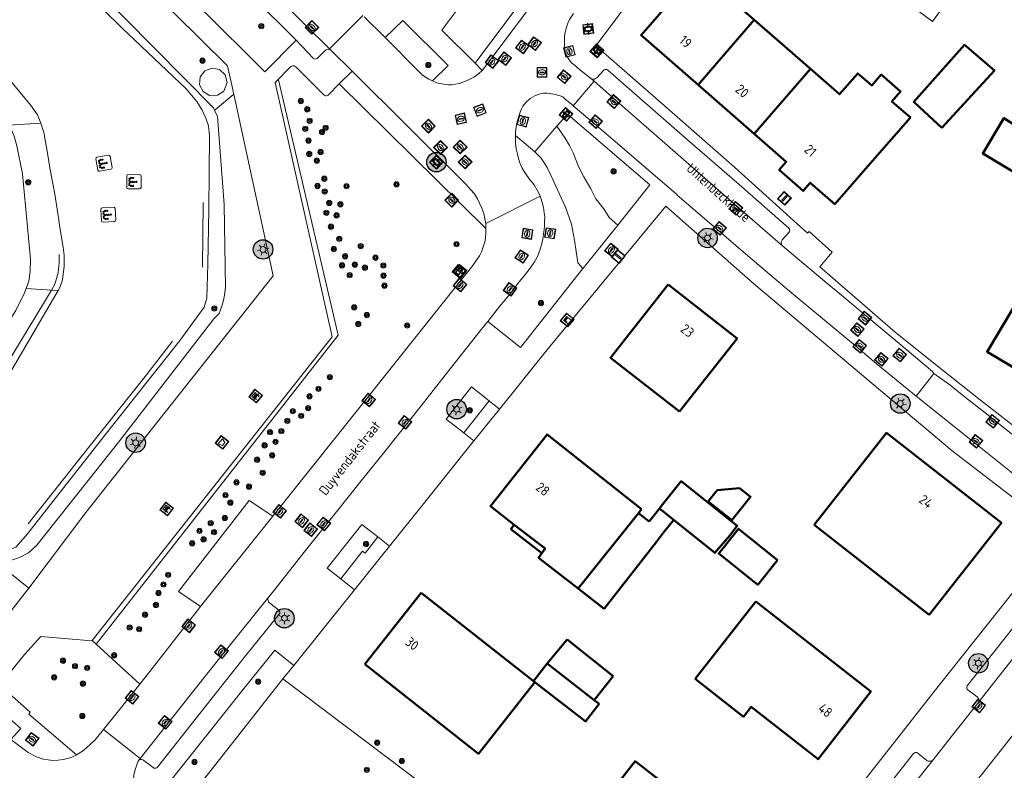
# Model space of a CAD drawing. Header units: metres. Extents: x 94279 to 96109, y 461866 to 463040.
# Tile 78 of 175: x 94889 to 94990, y 462792 to 462869. Entities that reach past the tile are written whole.
import ezdxf
from ezdxf.enums import TextEntityAlignment as Align

# ---------------------------------------------------------------- set-up
doc = ezdxf.new("R2010")
doc.units = ezdxf.units.M
doc.layers.get('0').update_dxf_attribs({"linetype": 'CONTINUOUS'})
for name, color, linetype, lineweight in [('B-WE-OV-LICHTMAST', 252, 'CONTINUOUS', 25), ('B_BEBOUWINGSGRENS_0', 132, 'CONTINUOUS', 50), ('B_LUIFEL_1', 132, 'CONTINUOUS', 50), ('B_ONDERBOUWLIJN_LIJN_-1', 132, 'CONTINUOUS', 50), ('B_TUSSENMUUR_0', 132, 'CONTINUOUS', 50), ('G_GRENS_ALGEMEEN_0', 251, 'CONTINUOUS', 13), ('Q_AFVALBAK_0', 251, 'CONTINUOUS', 13), ('Q_BANK_0', 251, 'CONTINUOUS', 13), ('Q_BOOM_0', 251, 'CONTINUOUS', 13), ('Q_BRANDKRAAN_0', 251, 'CONTINUOUS', 13), ('Q_CAI-KAST_0', 251, 'CONTINUOUS', 13), ('Q_FONTEIN_0', 251, 'CONTINUOUS', 13), ('Q_INSPECTIE_OF_RIOOLPUT_0', 251, 'CONTINUOUS', 13), ('Q_KOLK_0', 251, 'CONTINUOUS', 13), ('Q_LICHTMAST_0', 251, 'CONTINUOUS', 13), ('Q_PAAL_ALGEMEEN_0', 251, 'CONTINUOUS', 13), ('Q_STRAATNAAMBORD_0', 251, 'CONTINUOUS', 13), ('Q_VERKEERSBORDPAAL_0', 251, 'CONTINUOUS', 13), ('Q_VLAGGENMAST_0', 251, 'CONTINUOUS', 13), ('Q_WATERLEIDINGPUT_0', 251, 'CONTINUOUS', 13), ('T_CULTUURGRENS_0', 251, 'CONTINUOUS', 13), ('T_HAAG_0', 251, 'CONTINUOUS', 13), ('T_HEK_LIJN_0', 251, 'CONTINUOUS', 13), ('T_WALBESCHERMING_0', 251, 'CONTINUOUS', 13), ('V_WEGGRENS_0', 251, 'CONTINUOUS', 13), ('W_WALBESCHERMING_LIJN_0', 251, 'CONTINUOUS', 13), ('Z_GBKN_HUISNUMMER_0', 251, 'CONTINUOUS', 13), ('Z_STRAATNAAM_0', 251, 'CONTINUOUS', 13)]:
    doc.layers.add(name, color=color, linetype=linetype, lineweight=lineweight)
doc.styles.get("Standard").update_dxf_attribs({"font": 'isocp.shx'})

# ---------------------------------------------------------------- blocks, each defined once
blk = doc.blocks.new('Q_LICHTMAST')
for points in [[(-0.26, 0.15), (-0.52, 0.3)], [(0, 0.3), (0, 0.6)], [(0.26, 0.15), (0.52, 0.3)], [(-0.26, -0.15), (-0.52, -0.3)], [(0, -0.3), (0, -0.6)], [(0.26, -0.15), (0.52, -0.3)]]:
    blk.add_lwpolyline(points)
blk.add_circle((0, 0), 0.3)
blk = doc.blocks.new('Q_VERKEERSBORDPAAL')
for points in [[(-0.5, 0.5), (0.5, 0.5), (0.5, -0.5), (-0.5, -0.5)], [(-0.08, 0.33), (0.07, 0.33), (0.07, -0.33), (-0.08, -0.33)]]:
    blk.add_lwpolyline(points, close=True)
blk.add_lwpolyline([(-0.44, 0.46), (0.44, 0.46, -0.414214), (0.46, 0.44), (0.46, -0.44, -0.414214), (0.44, -0.46), (-0.44, -0.46, -0.414214), (-0.46, -0.44), (-0.46, 0.44), (-0.46, 0.44), (-0.46, 0.45), (-0.46, 0.45), (-0.46, 0.45), (-0.46, 0.45), (-0.46, 0.45), (-0.46, 0.45), (-0.46, 0.46), (-0.46, 0.46), (-0.46, 0.46), (-0.45, 0.46), (-0.45, 0.46), (-0.45, 0.46), (-0.45, 0.46), (-0.45, 0.46), (-0.45, 0.46), (-0.44, 0.46), (-0.44, 0.46)], format="xyb")
blk = doc.blocks.new('Q_VLAGGENMAST')
for points in [[(-0.5, 0.5), (0.5, 0.5), (0.5, -0.5), (-0.5, -0.5)], [(-0.08, 0.33), (0.07, 0.33), (0.07, -0.33), (-0.08, -0.33)]]:
    blk.add_lwpolyline(points, close=True)
blk.add_lwpolyline([(-0.44, 0.46), (0.44, 0.46, -0.414214), (0.46, 0.44), (0.46, -0.44, -0.414214), (0.44, -0.46), (-0.44, -0.46, -0.414214), (-0.46, -0.44), (-0.46, 0.44), (-0.46, 0.44), (-0.46, 0.45), (-0.46, 0.45), (-0.46, 0.45), (-0.46, 0.45), (-0.46, 0.45), (-0.46, 0.45), (-0.46, 0.46), (-0.46, 0.46), (-0.46, 0.46), (-0.45, 0.46), (-0.45, 0.46), (-0.45, 0.46), (-0.45, 0.46), (-0.45, 0.46), (-0.45, 0.46), (-0.44, 0.46), (-0.44, 0.46)], format="xyb")
blk = doc.blocks.new('Q_PAAL_ALGEMEEN')
for points in [[(-0.5, 0.5), (0.5, 0.5), (0.5, -0.5), (-0.5, -0.5)], [(-0.08, 0.33), (0.07, 0.33), (0.07, -0.33), (-0.08, -0.33)]]:
    blk.add_lwpolyline(points, close=True)
blk.add_lwpolyline([(-0.44, 0.46), (0.44, 0.46, -0.414214), (0.46, 0.44), (0.46, -0.44, -0.414214), (0.44, -0.46), (-0.44, -0.46, -0.414214), (-0.46, -0.44), (-0.46, 0.44), (-0.46, 0.44), (-0.46, 0.45), (-0.46, 0.45), (-0.46, 0.45), (-0.46, 0.45), (-0.46, 0.45), (-0.46, 0.45), (-0.46, 0.46), (-0.46, 0.46), (-0.46, 0.46), (-0.45, 0.46), (-0.45, 0.46), (-0.45, 0.46), (-0.45, 0.46), (-0.45, 0.46), (-0.45, 0.46), (-0.44, 0.46), (-0.44, 0.46)], format="xyb")
blk = doc.blocks.new('Q_KOLK')
blk.add_lwpolyline([(-0.5, 0.5), (0.5, 0.5), (0.5, -0.5), (-0.5, -0.5)], close=True)
for points in [[(-0.44, 0.46), (0.44, 0.46, -0.414214), (0.46, 0.44), (0.46, -0.44, -0.414214), (0.44, -0.46), (-0.44, -0.46, -0.414214), (-0.46, -0.44), (-0.46, 0.44, -0.414214), (-0.44, 0.46)], [(-0.34, 0.1, 0.380426), (-0.28, -0.18)], [(-0.01, 0.27, 0.240218), (-0.34, 0.1)], [(-0.19, 0.04, 0.853344), (-0.19, -0.03)], [(0.33, 0.11, 0.240191), (-0.01, 0.27)], [(0.18, -0.03, 0.849746), (0.18, 0.04)], [(0.27, -0.18, 0.380426), (0.33, 0.11)], [(-0.28, -0.18, 0.148452), (0.01, -0.26)], [(0.01, -0.26, 0.131742), (0.27, -0.18)]]:
    blk.add_lwpolyline(points, format="xyb")
for points in [[(-0.19, 0.04), (0.18, 0.04)], [(0.18, -0.03), (-0.19, -0.03)]]:
    blk.add_lwpolyline(points)
blk = doc.blocks.new('Q_INSPECTIE_OF_RIOOLPUT')
blk.add_lwpolyline([(-0.5, 0.5), (0.5, 0.5), (0.5, -0.5), (-0.5, -0.5)], close=True)
for points in [[(-0.44, 0.46), (0.44, 0.46, -0.414214), (0.46, 0.44), (0.46, -0.44, -0.414214), (0.44, -0.46), (-0.44, -0.46, -0.414214), (-0.46, -0.44), (-0.46, 0.44), (-0.46, 0.44), (-0.46, 0.45), (-0.46, 0.45), (-0.46, 0.45), (-0.46, 0.45), (-0.46, 0.45), (-0.46, 0.45), (-0.46, 0.46), (-0.46, 0.46), (-0.46, 0.46), (-0.45, 0.46), (-0.45, 0.46), (-0.45, 0.46), (-0.45, 0.46), (-0.45, 0.46), (-0.45, 0.46), (-0.44, 0.46), (-0.44, 0.46)], [(-0.34, 0.1, 0.380426), (-0.28, -0.18)], [(-0.01, 0.27, 0.240218), (-0.34, 0.1)], [(-0.19, 0.04, 0.853344), (-0.19, -0.03)], [(0.33, 0.11, 0.240191), (-0.01, 0.27)], [(0.18, -0.03, 0.849746), (0.18, 0.04)], [(0.27, -0.18, 0.380426), (0.33, 0.11)], [(-0.28, -0.18, 0.148452), (0.01, -0.26)], [(0.01, -0.26, 0.131742), (0.27, -0.18)]]:
    blk.add_lwpolyline(points, format="xyb")
for points in [[(-0.19, 0.04), (0.18, 0.04)], [(0.18, -0.03), (-0.19, -0.03)]]:
    blk.add_lwpolyline(points)
blk = doc.blocks.new('Q_BRANDKRAAN')
blk.add_lwpolyline([(-0.5, 0.5), (0.5, 0.5), (0.5, -0.5), (-0.5, -0.5)], close=True)
for points in [[(-0.44, 0.46), (0.44, 0.46, -0.414214), (0.46, 0.44), (0.46, -0.44, -0.414214), (0.44, -0.46), (-0.44, -0.46, -0.414214), (-0.46, -0.44), (-0.46, 0.44), (-0.46, 0.44), (-0.46, 0.45), (-0.46, 0.45), (-0.46, 0.45), (-0.46, 0.45), (-0.46, 0.45), (-0.46, 0.45), (-0.46, 0.46), (-0.46, 0.46), (-0.46, 0.46), (-0.45, 0.46), (-0.45, 0.46), (-0.45, 0.46), (-0.45, 0.46), (-0.45, 0.46), (-0.45, 0.46), (-0.44, 0.46), (-0.44, 0.46)], [(-0.34, 0.1, 0.380426), (-0.28, -0.18)], [(-0.01, 0.27, 0.240218), (-0.34, 0.1)], [(-0.19, 0.04, 0.853344), (-0.19, -0.03)], [(0.33, 0.11, 0.240191), (-0.01, 0.27)], [(0.18, -0.03, 0.849746), (0.18, 0.04)], [(0.27, -0.18, 0.380426), (0.33, 0.11)], [(-0.28, -0.18, 0.148452), (0.01, -0.26)], [(0.01, -0.26, 0.131742), (0.27, -0.18)]]:
    blk.add_lwpolyline(points, format="xyb")
for points in [[(-0.19, 0.04), (0.18, 0.04)], [(0.18, -0.03), (-0.19, -0.03)]]:
    blk.add_lwpolyline(points)
blk = doc.blocks.new('Q_WATERLEIDINGPUT')
blk.add_lwpolyline([(-0.5, 0.5), (0.5, 0.5), (0.5, -0.5), (-0.5, -0.5)], close=True)
for points in [[(-0.44, 0.46), (0.44, 0.46, -0.414214), (0.46, 0.44), (0.46, -0.44, -0.414214), (0.44, -0.46), (-0.44, -0.46, -0.414214), (-0.46, -0.44), (-0.46, 0.44), (-0.46, 0.44), (-0.46, 0.45), (-0.46, 0.45), (-0.46, 0.45), (-0.46, 0.45), (-0.46, 0.45), (-0.46, 0.45), (-0.46, 0.46), (-0.46, 0.46), (-0.46, 0.46), (-0.45, 0.46), (-0.45, 0.46), (-0.45, 0.46), (-0.45, 0.46), (-0.45, 0.46), (-0.45, 0.46), (-0.44, 0.46), (-0.44, 0.46)], [(-0.34, 0.1, 0.380426), (-0.28, -0.18)], [(-0.01, 0.27, 0.240218), (-0.34, 0.1)], [(-0.19, 0.04, 0.853344), (-0.19, -0.03)], [(0.33, 0.11, 0.240191), (-0.01, 0.27)], [(0.18, -0.03, 0.849746), (0.18, 0.04)], [(0.27, -0.18, 0.380426), (0.33, 0.11)], [(-0.28, -0.18, 0.148452), (0.01, -0.26)], [(0.01, -0.26, 0.131742), (0.27, -0.18)]]:
    blk.add_lwpolyline(points, format="xyb")
for points in [[(-0.19, 0.04), (0.18, 0.04)], [(0.18, -0.03), (-0.19, -0.03)]]:
    blk.add_lwpolyline(points)
blk = doc.blocks.new('Q_FONTEIN')
for points in [[(-0.015, -0.0143), (-0.0159, -0.0121), (-0.0159, 0.0123), (-0.015, 0.0145), (-0.0129, 0.0154), (0.0116, 0.0154), (0.0137, 0.0145), (0.0146, 0.0123), (0.0146, -0.0121), (0.0137, -0.0143), (0.0116, -0.0152), (-0.0129, -0.0152)], [(-0.0096, 0.0075), (-0.0096, 0.0075), (-0.0086, 0.0071), (-0.0082, 0.0062), (-0.0086, 0.0052), (-0.0096, 0.0049), (-0.0105, 0.0052), (-0.0109, 0.0062), (-0.0105, 0.0071)], [(-0.0096, 0.0032), (-0.0096, 0.0032), (-0.0086, 0.0028), (-0.0082, 0.0019), (-0.0086, 0.001), (-0.0096, 0.0006), (-0.0105, 0.001), (-0.0109, 0.0019), (-0.0105, 0.0028)], [(-0.0076, 0.011), (-0.0076, 0.011), (-0.0067, 0.0106), (-0.0063, 0.0097), (-0.0067, 0.0087), (-0.0076, 0.0084), (-0.0085, 0.0087), (-0.0089, 0.0097), (-0.0085, 0.0106)], [(-0.0037, 0.0111), (-0.0037, 0.0111), (-0.0028, 0.0107), (-0.0024, 0.0098), (-0.0028, 0.0089), (-0.0037, 0.0085), (-0.0046, 0.0089), (-0.005, 0.0098), (-0.0046, 0.0107)], [(-0.0012, 0.0082), (-0.0012, 0.0082), (-0.0002, 0.0078), (0.0002, 0.0069), (-0.0002, 0.0059), (-0.0012, 0.0055), (-0.0021, 0.0059), (-0.0025, 0.0069), (-0.0021, 0.0078)], [(-0.0011, 0.0001), (-0.0011, 0.0001), (-0.0002, -0.0003), (0.0002, -0.0013), (-0.0002, -0.0022), (-0.0011, -0.0026), (-0.002, -0.0022), (-0.0024, -0.0013), (-0.002, -0.0003)], [(-0.001, 0.0041), (-0.001, 0.0041), (0, 0.0037), (0.0004, 0.0028), (0, 0.0019), (-0.001, 0.0015), (-0.0019, 0.0019), (-0.0023, 0.0028), (-0.0019, 0.0037)], [(0.0018, 0.0112), (0.0018, 0.0112), (0.0027, 0.0108), (0.0031, 0.0099), (0.0027, 0.009), (0.0018, 0.0086), (0.0009, 0.009), (0.0005, 0.0099), (0.0009, 0.0108)], [(0.0059, 0.011), (0.0059, 0.011), (0.0068, 0.0106), (0.0072, 0.0097), (0.0068, 0.0087), (0.0059, 0.0084), (0.0049, 0.0087), (0.0045, 0.0097), (0.0049, 0.0106)], [(0.0075, 0.0033), (0.0075, 0.0033), (0.0084, 0.0029), (0.0088, 0.002), (0.0084, 0.001), (0.0075, 0.0006), (0.0066, 0.001), (0.0062, 0.002), (0.0066, 0.0029)], [(0.0078, 0.0074), (0.0078, 0.0074), (0.0087, 0.0071), (0.0091, 0.0061), (0.0087, 0.0052), (0.0078, 0.0048), (0.0068, 0.0052), (0.0065, 0.0061), (0.0068, 0.0071)], [(-0.001, -0.004), (-0.001, -0.004), (0, -0.0044), (0.0004, -0.0054), (0, -0.0063), (-0.001, -0.0067), (-0.0019, -0.0063), (-0.0023, -0.0054), (-0.0019, -0.0044)]]:
    blk.add_lwpolyline(points, close=True)
blk = doc.blocks.new('Q_BANK')
blk.add_lwpolyline([(-0.5, 0.5), (0.5, 0.5), (0.5, -0.5), (-0.5, -0.5)], close=True)
blk.add_lwpolyline([(-0.44, 0.46), (0.44, 0.46, -0.414214), (0.46, 0.44), (0.46, -0.44, -0.414214), (0.44, -0.46), (-0.44, -0.46, -0.414214), (-0.46, -0.44), (-0.46, 0.44), (-0.46, 0.44), (-0.46, 0.45), (-0.46, 0.45), (-0.46, 0.45), (-0.46, 0.45), (-0.46, 0.45), (-0.46, 0.45), (-0.46, 0.46), (-0.46, 0.46), (-0.46, 0.46), (-0.45, 0.46), (-0.45, 0.46), (-0.45, 0.46), (-0.45, 0.46), (-0.45, 0.46), (-0.45, 0.46), (-0.44, 0.46), (-0.44, 0.46)], format="xyb")
for points in [[(-0.27, 0.02), (-0.37, -0.08)], [(-0.18, 0.13), (-0.27, 0.13), (-0.27, 0.28)], [(-0.27, 0.28), (0.26, 0.28), (0.26, 0.13), (0.17, 0.13)], [(-0.18, 0.02), (-0.27, 0.02)], [(-0.27, 0.02), (-0.18, 0.02)], [(-0.18, 0.02), (-0.18, 0.13)], [(-0.18, 0.13), (-0.14, 0.13)], [(-0.14, 0.13), (-0.14, 0.02)], [(0.13, 0.13), (-0.14, 0.13)], [(0.13, 0.02), (-0.14, 0.02)], [(-0.14, 0.02), (0.13, 0.02)], [(0.13, 0.02), (-0.14, 0.02)], [(-0.14, 0.02), (0.13, 0.02)], [(-0.14, 0.02), (0.13, 0.02)], [(0.13, 0.02), (0.13, 0.13)], [(0.13, 0.13), (0.17, 0.13)], [(0.17, 0.13), (0.17, 0.02)], [(0.17, 0.02), (0.26, 0.02)], [(0.17, 0.02), (0.26, 0.02)], [(0.26, 0.02), (0.36, -0.08)], [(-0.24, -0.08), (-0.37, -0.08)], [(-0.19, -0.08), (-0.19, -0.27), (-0.24, -0.27), (-0.24, -0.08)], [(-0.24, -0.08), (-0.19, -0.08)], [(0.18, -0.08), (-0.19, -0.08)], [(0.23, -0.08), (0.23, -0.27), (0.18, -0.27), (0.18, -0.08)], [(0.18, -0.08), (0.23, -0.08)], [(0.36, -0.08), (0.23, -0.08)]]:
    blk.add_lwpolyline(points)
blk = doc.blocks.new('Q_CAI-KAST')
for points in [[(-0.5, 0.5), (0.5, 0.5), (0.5, -0.5), (-0.5, -0.5)], [(-0.26, 0.26), (0.25, 0.26), (0.25, 0.19), (-0.26, 0.19)], [(-0.26, 0.11), (0.25, 0.11), (0.25, -0.33), (-0.26, -0.33)]]:
    blk.add_lwpolyline(points, close=True)
blk.add_lwpolyline([(-0.44, 0.46), (0.44, 0.46, -0.414214), (0.46, 0.44), (0.46, -0.44, -0.414214), (0.44, -0.46), (-0.44, -0.46, -0.414214), (-0.46, -0.44), (-0.46, 0.44), (-0.46, 0.44), (-0.46, 0.45), (-0.46, 0.45), (-0.46, 0.45), (-0.46, 0.45), (-0.46, 0.45), (-0.46, 0.45), (-0.46, 0.46), (-0.46, 0.46), (-0.46, 0.46), (-0.45, 0.46), (-0.45, 0.46), (-0.45, 0.46), (-0.45, 0.46), (-0.45, 0.46), (-0.45, 0.46), (-0.44, 0.46), (-0.44, 0.46)], format="xyb")
blk.add_circle((-0.18, -0.03), 0.0354)
blk = doc.blocks.new('Q_STRAATNAAMBORD')
for points in [[(-0.5, 0.5), (0.5, 0.5), (0.5, -0.5), (-0.5, -0.5)], [(-0.37, 0.22), (0.36, 0.22), (0.36, -0.21), (-0.37, -0.21)]]:
    blk.add_lwpolyline(points, close=True)
for points in [[(-0.44, 0.46), (0.44, 0.46, -0.414214), (0.46, 0.44), (0.46, -0.44, -0.414214), (0.44, -0.46), (-0.44, -0.46, -0.414214), (-0.46, -0.44), (-0.46, 0.44), (-0.46, 0.44), (-0.46, 0.45), (-0.46, 0.45), (-0.46, 0.45), (-0.46, 0.45), (-0.46, 0.45), (-0.46, 0.45), (-0.46, 0.46), (-0.46, 0.46), (-0.46, 0.46), (-0.45, 0.46), (-0.45, 0.46), (-0.45, 0.46), (-0.45, 0.46), (-0.45, 0.46), (-0.45, 0.46), (-0.44, 0.46), (-0.44, 0.46)], [(-0.29, 0.16), (0.28, 0.16, -0.414214), (0.3, 0.14), (0.3, -0.13, -0.414214), (0.28, -0.16), (-0.29, -0.16, -0.414214), (-0.31, -0.13), (-0.31, 0.14), (-0.31, 0.14), (-0.31, 0.14), (-0.31, 0.14), (-0.31, 0.15), (-0.31, 0.15), (-0.31, 0.15), (-0.3, 0.15), (-0.3, 0.15), (-0.3, 0.15), (-0.3, 0.16), (-0.3, 0.16), (-0.3, 0.16), (-0.3, 0.16), (-0.29, 0.16), (-0.29, 0.16), (-0.29, 0.16), (-0.29, 0.16), (-0.29, 0.16)]]:
    blk.add_lwpolyline(points, format="xyb")
blk = doc.blocks.new('Q_AFVALBAK')
for points in [[(-0.5, 0.5), (0.5, 0.5), (0.5, -0.5), (-0.5, -0.5)], [(-0.34, 0.2), (0.33, 0.2), (0.19, -0.25), (-0.2, -0.25)]]:
    blk.add_lwpolyline(points, close=True)
blk.add_lwpolyline([(-0.44, 0.46), (0.44, 0.46, -0.414214), (0.46, 0.44), (0.46, -0.44, -0.414214), (0.44, -0.46), (-0.44, -0.46, -0.414214), (-0.46, -0.44), (-0.46, 0.44), (-0.46, 0.44), (-0.46, 0.45), (-0.46, 0.45), (-0.46, 0.45), (-0.46, 0.45), (-0.46, 0.45), (-0.46, 0.45), (-0.46, 0.46), (-0.46, 0.46), (-0.46, 0.46), (-0.45, 0.46), (-0.45, 0.46), (-0.45, 0.46), (-0.45, 0.46), (-0.45, 0.46), (-0.45, 0.46), (-0.44, 0.46), (-0.44, 0.46)], format="xyb")
blk = doc.blocks.new('Q_BOOM')
for radius in [0.27, 0.18, 0.09]:
    blk.add_circle((0, 0), radius)
blk = doc.blocks.new('LM')
at = {"linetype": 'ByBlock'}
h = blk.add_hatch(color=256, dxfattribs=at)
h.dxf.hatch_style = 1
edge = h.paths.add_edge_path()
edge.add_arc((0, 0), 1, 0, 360)
blk.add_circle((0, 0), 1, dxfattribs=at)

msp = doc.modelspace()

# ---------------------------------------------------------------- linework, layer by layer
at = {"layer": 'B_BEBOUWINGSGRENS_0'}
for p, q in [((94970.46, 462863.81), (94964.7, 462868.84)), ((94958.95, 462862.16), (94964.7, 462857.14)), ((94981.64, 462859.87), (94983.93, 462857.77)), ((94960.9, 462820.57), (94959.99, 462819.42)), ((94955.18, 462818.94), (94954.98, 462818.69)), ((94970.86, 462817.02), (94982.64, 462807.79)), ((94930.58, 462810.07), (94924.78, 462802.72)), ((94964.86, 462809.17), (94958.65, 462801.23)), ((94945.54, 462805.27), (94943.49, 462802.81)), ((94950.26, 462801.51), (94945.54, 462805.27)), ((94943.49, 462802.81), (94948.31, 462799.06)), ((94948.31, 462799.06), (94950.26, 462801.51))]:
    msp.add_line(p, q, dxfattribs=at)
for points in [[(94964.7, 462868.84), (94958.9, 462873.91), (94953.11, 462867.26), (94958.95, 462862.16)], [(94983.93, 462857.77), (94987, 462861.11), (94989.32, 462863.63), (94986.25, 462866.26), (94981.05, 462860.42), (94981.64, 462859.87)], [(94964.7, 462857.14), (94967.99, 462854.27), (94967.26, 462853.43), (94969.72, 462851.28), (94970.45, 462852.12), (94972.95, 462849.93), (94976.35, 462853.82), (94980.71, 462858.8), (94978.81, 462860.45), (94979.71, 462861.49), (94977.72, 462863.22), (94976.74, 462862.1), (94975.31, 462863.34), (94973.44, 462861.2), (94970.46, 462863.81)], [(94998.03, 462853.84), (94990.3, 462858.75), (94988.12, 462855.12), (94995.89, 462850.46), (94998.03, 462853.84)], [(94997.87, 462850.4), (94988.56, 462834.78), (94998.18, 462829.05), (95007.49, 462844.67), (95004.91, 462846.2)], [(94955.87, 462841.68), (94949.97, 462834.17), (94957.04, 462828.64)], [(94957.04, 462828.64), (94962.94, 462836.15), (94955.87, 462841.68)], [(94953.15, 462818.62), (94943.47, 462826.3), (94937.66, 462818.95), (94940.11, 462817.04), (94943.27, 462814.59), (94942.93, 462814.11), (94942.6, 462813.66), (94946.67, 462810.49), (94952.85, 462818.24), (94953.15, 462818.62)], [(94982.64, 462807.79), (94990.03, 462817.22), (94978.25, 462826.45), (94970.86, 462817.02)], [(94954.98, 462818.69), (94960.65, 462814.15), (94962.19, 462815.95), (94962.97, 462816.93), (94957.22, 462821.5), (94955.18, 462818.94)], [(94959.99, 462819.42), (94962.41, 462817.51), (94964.32, 462819.91), (94963.19, 462820.8), (94960.9, 462820.57)], [(94924.78, 462802.72), (94936.43, 462793.54), (94942.23, 462800.89), (94930.58, 462810.07)], [(94958.65, 462801.23), (94963.61, 462797.35), (94964.39, 462798.35), (94971.24, 462792.99), (94976.67, 462799.92), (94964.86, 462809.17)], [(94947.01, 462785.75), (94958.33, 462776.93), (94963.8, 462783.95), (94952.49, 462792.77), (94947.01, 462785.75)]]:
    msp.add_lwpolyline(points, dxfattribs=at)
at = {"layer": 'B_LUIFEL_1'}
msp.add_line((94948.82, 462798.66), (94948.31, 462799.06), dxfattribs=at)
for points in [[(94967.09, 462813.42), (94963.09, 462816.62), (94961.06, 462814.08), (94965.06, 462810.88), (94967.09, 462813.42)], [(94943.49, 462802.81), (94942.09, 462801.01), (94946.91, 462797.26), (94947.42, 462796.86), (94948.82, 462798.66)]]:
    msp.add_lwpolyline(points, dxfattribs=at)
at = {"layer": 'B_ONDERBOUWLIJN_LIJN_-1'}
for p, q in [((94952.85, 462818.24), (94953.95, 462817.38)), ((94954.98, 462818.69), (94953.95, 462817.38)), ((94940.11, 462817.04), (94939.75, 462816.6)), ((94955.41, 462816.24), (94956.44, 462817.52)), ((94939.75, 462816.6), (94942.93, 462814.11)), ((94954.67, 462815.29), (94955.41, 462816.24)), ((94949.65, 462808.86), (94954.67, 462815.29)), ((94946.67, 462810.49), (94949.31, 462808.43)), ((94949.31, 462808.43), (94949.65, 462808.86))]:
    msp.add_line(p, q, dxfattribs=at)
at = {"layer": 'B_TUSSENMUUR_0'}
for p, q in [((94958.95, 462862.16), (94964.7, 462868.84)), ((94964.7, 462857.14), (94970.46, 462863.81))]:
    msp.add_line(p, q, dxfattribs=at)
at = {"layer": 'G_GRENS_ALGEMEEN_0'}
for p, q in [((94934.93, 462826.47), (94937.54, 462829.74)), ((94938.59, 462828.91), (94935.98, 462825.66)), ((94927.32, 462814.85), (94923.73, 462810.37)), ((94916.4, 462801.22), (94917.52, 462802.61))]:
    msp.add_line(p, q, dxfattribs=at)
for points in [[(94936.1, 462864.37), (94937.3, 462866.01), (94943.07, 462873.71), (94945.91, 462877.59)], [(94944.48, 462857.91), (94945.31, 462856.68), (94945.77, 462855.93), (94946.16, 462855.19), (94946.69, 462853.79), (94947.24, 462852.74), (94947.94, 462851.49), (94948.46, 462850.46), (94949.27, 462849.49), (94949.86, 462848.51), (94950.71, 462847.78)], [(94947.15, 462843.32), (94946.63, 462843.89), (94946.27, 462846.24), (94945.98, 462847.86), (94945.36, 462849.6), (94944.72, 462851.02), (94944.1, 462852.39), (94943.48, 462853.7), (94942.88, 462854.63), (94942.23, 462855.28)], [(94922.32, 462811.48), (94924.57, 462814.34), (94924.82, 462814.14), (94926.12, 462815.79)]]:
    msp.add_lwpolyline(points, dxfattribs=at)
at = {"layer": 'T_CULTUURGRENS_0'}
for p, q in [((94937.19, 462847.42), (94922.17, 462862.27)), ((94891.58, 462858.24), (94888.23, 462858.04)), ((94892.67, 462841.11), (94890.09, 462841.28)), ((94893.36, 462841.06), (94892.67, 462841.11)), ((94897.25, 462804.79), (94896.84, 462805.16)), ((94901.73, 462800.68), (94897.25, 462804.79)), ((94916.4, 462801.22), (94906.73, 462788.93))]:
    msp.add_line(p, q, dxfattribs=at)
for points in [[(94909.42, 462859.51), (94909.29, 462859.81), (94900.21, 462869), (94888.12, 462880.77), (94862.36, 462906.55), (94834.71, 462933.68)], [(94909.13, 462863.89), (94908.39, 462863.61), (94907.91, 462862.97), (94907.84, 462862.18), (94908.21, 462861.48), (94908.88, 462861.07), (94909.68, 462861.09), (94910.34, 462861.52), (94910.68, 462862.41), (94910.49, 462863.19), (94909.91, 462863.74), (94909.13, 462863.89)], [(94909.42, 462859.51), (94909.49, 462859.62), (94911.35, 462861.2)], [(94887.27, 462813.04), (94887.75, 462813.12), (94889.41, 462813.68), (94890.32, 462814.15), (94891.19, 462814.94), (94899.57, 462825.54), (94909.33, 462838.15), (94909.85, 462838.72), (94910.21, 462839.67), (94910.38, 462840.39), (94910.5, 462841.36), (94910.36, 462849.89), (94909.69, 462858.92), (94909.42, 462859.51)], [(94888.23, 462858.04), (94888.57, 462857.55), (94888.86, 462856.9), (94889.13, 462855.92), (94889.7, 462853.03), (94890.52, 462844.28), (94890.5, 462843.03), (94890.36, 462842.01), (94890.09, 462841.28)], [(94890.09, 462841.28), (94889.91, 462840.84), (94889.03, 462839), (94883.97, 462831.04)], [(94915.38, 462817.93), (94912.95, 462819.53), (94905.71, 462810.18), (94907.96, 462808.64)], [(94890.34, 462810.55), (94888.07, 462812.39), (94887.27, 462813.04)], [(94888.52, 462795), (94889.52, 462796.14), (94888.38, 462797.15), (94887.38, 462796)]]:
    msp.add_lwpolyline(points, dxfattribs=at)
at = {"layer": 'T_HAAG_0'}
msp.add_lwpolyline([(94916.4, 462801.22), (94937.92, 462785), (94946.61, 462778.36)], dxfattribs=at)
at = {"layer": 'T_HEK_LIJN_0'}
msp.add_lwpolyline([(94897.25, 462804.79), (94922.06, 462836.48), (94915.95, 462862.68)], dxfattribs=at)
at = {"layer": 'T_WALBESCHERMING_0'}
for p, q in [((94890.58, 462860.01), (94883.87, 462868.13)), ((94891.26, 462859.1), (94890.58, 462860.01)), ((94891.58, 462858.24), (94891.26, 462859.1))]:
    msp.add_line(p, q, dxfattribs=at)
for points in [[(94898.03, 462869.83), (94899.87, 462868.01), (94906.48, 462861.75), (94907.59, 462860.45), (94908.11, 462859.58), (94908.5, 462858.75), (94908.78, 462857.95), (94908.88, 462856.94), (94908.79, 462849.39), (94908.7, 462843.77), (94908.6, 462840.28), (94908.32, 462839.35), (94905.86, 462835.98), (94902.2, 462831.34), (94897.67, 462825.61), (94890.22, 462816.11), (94889.05, 462814.78), (94888.4, 462814.45), (94887.92, 462814.47), (94884.25, 462817.76), (94883.84, 462817.37)], [(94893.36, 462841.06), (94893.53, 462841.38), (94893.81, 462842.16), (94893.97, 462843.55), (94893.98, 462844.7), (94893.88, 462845.52), (94893.45, 462847.94), (94893.43, 462848.3), (94892.97, 462851.16), (94892.55, 462853.45), (94892.28, 462855.16), (94891.89, 462857.28), (94891.58, 462858.24)], [(94883.19, 462817.97), (94883.48, 462818.4), (94881.8, 462819.93), (94881.36, 462820.97), (94881.48, 462821.54), (94881.71, 462822.06), (94883.53, 462824.84), (94885.41, 462827.9), (94886.82, 462829.94), (94893.36, 462841.06)]]:
    msp.add_lwpolyline(points, dxfattribs=at)
at = {"layer": 'V_WEGGRENS_0'}
for p, q in [((94921.17, 462865.84), (94892.18, 462894.75)), ((94945.13, 462884.42), (94932.69, 462867.77)), ((94917.77, 462866.75), (94910.62, 462873.84)), ((94907.96, 462870.06), (94914.53, 462863.49)), ((94924.6, 462869.26), (94921.17, 462865.84)), ((94926.87, 462867.02), (94924.71, 462869.14)), ((94932.69, 462867.77), (94936.1, 462864.37)), ((94914.53, 462863.49), (94917.77, 462866.75)), ((94921.17, 462865.84), (94921.33, 462865.68)), ((94923.48, 462863.57), (94921.33, 462865.68)), ((94936.1, 462864.37), (94936.81, 462863.64)), ((94923.48, 462863.57), (94922.17, 462862.27)), ((94915.59, 462862.42), (94921.43, 462836.31)), ((94948.29, 462862.54), (94946.13, 462860.02)), ((94947.93, 462862.85), (94948.29, 462862.54)), ((94915.4, 462842.56), (94911.35, 462861.2)), ((94944.48, 462857.91), (94942.23, 462855.28)), ((94942.23, 462855.28), (94940.23, 462856.96)), ((94942.76, 462850.74), (94937.19, 462847.95)), ((94921.43, 462836.31), (94896.84, 462805.16)), ((94983.12, 462832.55), (94981.29, 462830.23)), ((94938.59, 462828.91), (94937.54, 462829.74)), ((94934.93, 462826.47), (94935.98, 462825.66)), ((94907.96, 462808.64), (94915.38, 462817.93)), ((94927.32, 462814.85), (94926.12, 462815.79)), ((94922.32, 462811.48), (94923.73, 462810.37)), ((94923.73, 462810.37), (94917.52, 462802.61)), ((94898.01, 462796.04), (94901.75, 462793.05)), ((94901.75, 462793.05), (94901.55, 462792.79))]:
    msp.add_line(p, q, dxfattribs=at)
for points in [[(94911.35, 462861.2), (94910.72, 462864.13), (94864.08, 462910.19), (94848.27, 462926.43)], [(95005.34, 462899.3), (95003.03, 462896.17), (94992.07, 462881.18), (94982.97, 462868.67), (94976.27, 462873.64)], [(94962.26, 462884.56), (94960.37, 462882.03), (94948.46, 462866.15)], [(94936.81, 462863.64), (94937.29, 462864.26), (94943.41, 462872.43)], [(94946.18, 462869.49), (94945.97, 462869.19), (94945.78, 462868.87), (94945.6, 462868.48), (94945.48, 462868.17), (94945.38, 462867.82), (94945.32, 462867.53), (94945.27, 462867.18), (94945.25, 462866.78), (94945.25, 462866.19), (94945.28, 462865.8), (94945.37, 462865.44), (94945.52, 462865.06), (94945.72, 462864.73), (94945.98, 462864.43), (94946.38, 462864.1), (94946.59, 462863.92)], [(94931.73, 462862.56), (94933.35, 462864.14), (94928.67, 462868.78), (94926.87, 462867.02)], [(94921.33, 462865.68), (94921.22, 462865.76), (94921.09, 462865.8), (94920.95, 462865.81), (94920.82, 462865.77), (94920.71, 462865.7), (94919.97, 462864.93), (94919.89, 462864.86), (94919.79, 462864.82), (94919.69, 462864.81), (94919.59, 462864.84), (94919.51, 462864.9), (94917.77, 462866.75)], [(94926.87, 462867.02), (94930.41, 462863.48), (94930.68, 462863.19), (94931.02, 462862.94), (94931.34, 462862.75), (94931.73, 462862.56)], [(94948.46, 462866.15), (94954.9, 462860.55), (94962.68, 462853.73), (94970.15, 462846.95), (94970.32, 462847.11)], [(94922.17, 462862.27), (94921.02, 462861.11), (94920.94, 462861.06), (94920.86, 462861.04), (94920.77, 462861.04), (94920.69, 462861.07), (94920.62, 462861.12), (94917.75, 462863.98), (94917.65, 462864.05), (94917.54, 462864.1), (94917.42, 462864.11), (94917.3, 462864.09), (94917.2, 462864.04), (94915.59, 462862.42)], [(94937.19, 462847.95), (94937.1, 462848.46), (94936.99, 462848.97), (94936.79, 462849.51), (94936.56, 462850.03), (94936.33, 462850.48), (94936.02, 462850.97), (94935.61, 462851.44), (94935.13, 462851.96), (94934.83, 462852.28), (94923.48, 462863.57)], [(94936.81, 462863.64), (94936.47, 462863.33), (94936.21, 462863.13), (94935.96, 462862.95), (94935.57, 462862.73), (94935.21, 462862.57), (94934.85, 462862.43), (94934.47, 462862.31), (94934.09, 462862.23), (94933.7, 462862.18), (94933.37, 462862.18), (94933.04, 462862.2), (94932.72, 462862.25), (94932.4, 462862.31), (94932.08, 462862.4), (94931.73, 462862.56)], [(94946.59, 462863.92), (94947.13, 462863.47), (94947.93, 462862.85)], [(94967.62, 462845.62), (94967.53, 462845.73), (94967.48, 462845.86), (94967.46, 462846), (94967.5, 462846.14), (94967.57, 462846.26), (94968.26, 462847.03), (94968.31, 462847.11), (94968.34, 462847.2), (94968.33, 462847.3), (94968.3, 462847.39), (94968.24, 462847.46), (94963.15, 462851.93), (94957.87, 462856.52), (94949.69, 462863.67), (94949.61, 462863.72), (94949.52, 462863.75), (94949.42, 462863.74), (94949.33, 462863.7), (94949.26, 462863.64), (94948.56, 462862.88), (94948.45, 462862.8), (94948.32, 462862.75), (94948.18, 462862.74), (94948.05, 462862.78), (94947.93, 462862.85)], [(94948.29, 462862.54), (94950.66, 462860.46), (94956.64, 462855.21), (94963.18, 462849.49), (94967.62, 462845.62)], [(94946.13, 462860.02), (94946.13, 462860.03), (94945.34, 462860.71), (94945.08, 462860.93), (94944.81, 462861.04), (94944.18, 462861.21), (94943.88, 462861.25), (94943.47, 462861.3), (94943.1, 462861.3), (94942.63, 462861.22), (94942.22, 462861.05), (94941.74, 462860.76), (94941.31, 462860.36), (94941, 462859.97), (94940.82, 462859.63), (94940.67, 462859.25), (94940.53, 462858.84), (94940.4, 462858.36), (94940.3, 462857.85), (94940.24, 462857.29), (94940.23, 462856.96)], [(94956.72, 462850.95), (94948.28, 462858.21), (94946.13, 462860.02)], [(94950.71, 462847.78), (94953.99, 462851.89), (94945.55, 462859.15), (94944.48, 462857.91)], [(94940.23, 462856.96), (94940.23, 462856.74), (94940.25, 462856.19), (94940.31, 462855.61), (94940.39, 462855.18), (94940.53, 462854.62), (94940.68, 462854.17), (94940.89, 462853.7), (94941.13, 462853.26), (94941.4, 462852.87), (94941.75, 462852.39), (94942.15, 462851.89), (94942.45, 462851.37), (94942.66, 462850.97), (94942.76, 462850.74)], [(94942.76, 462850.74), (94942.84, 462850.54), (94942.98, 462850.08), (94943.11, 462849.58), (94943.18, 462849.05), (94943.23, 462848.64), (94943.22, 462848.12), (94943.21, 462847.7), (94943.17, 462847.28), (94943.1, 462846.87), (94943.02, 462846.32), (94942.97, 462846.04), (94942.81, 462845.42), (94942.59, 462844.84), (94942.44, 462844.49), (94942.19, 462844.01), (94941.74, 462843.36), (94941.12, 462842.58), (94940.47, 462841.8), (94939.89, 462840.98), (94938.6, 462839.41), (94937.39, 462837.88)], [(94981.29, 462830.23), (94977.21, 462833.59), (94975.07, 462835.4), (94968.3, 462841.01), (94964.05, 462844.61), (94960.11, 462848.02), (94956.82, 462850.86), (94956.72, 462850.95)], [(94955.64, 462849.71), (94943.77, 462835.31), (94941.9, 462833.04), (94940.15, 462830.85), (94938.59, 462828.91)], [(94996.02, 462816.15), (94985, 462824.61), (94974.84, 462833.18), (94964.62, 462841.8), (94955.64, 462849.71)], [(94915.38, 462817.93), (94915.92, 462818.6), (94925.09, 462830.12), (94934.31, 462841.7), (94935.87, 462843.63), (94936.22, 462844.16), (94936.54, 462844.63), (94936.78, 462845.09), (94936.93, 462845.55), (94937.1, 462846.04), (94937.17, 462846.52), (94937.2, 462846.98), (94937.19, 462847.42)], [(94937.19, 462847.42), (94937.2, 462847.91), (94937.19, 462847.95)], [(94947.15, 462843.32), (94947.47, 462843.72), (94950.71, 462847.78)], [(94970.32, 462847.11), (94972.68, 462845), (94971.42, 462843.51), (94979.15, 462836.78), (94983.11, 462833.61), (94987.88, 462829.83), (94992.77, 462826.01), (94999.3, 462820.87)], [(94967.62, 462845.62), (94969.12, 462844.36), (94971.89, 462842.03), (94973.84, 462840.41), (94975.81, 462838.76), (94980.17, 462835.12), (94982.96, 462832.76), (94983.12, 462832.55)], [(94937.39, 462837.88), (94940.76, 462835.22), (94947.15, 462843.32)], [(94890.34, 462810.55), (94896.21, 462818.29), (94903.04, 462826.93), (94915.4, 462842.56)], [(94937.39, 462837.88), (94937.38, 462837.86), (94936.75, 462837.11), (94933.02, 462832.37), (94930.55, 462829.24), (94926.83, 462824.56), (94924.4, 462821.54), (94921.88, 462818.37), (94918.7, 462814.38), (94915.42, 462810.21), (94914.97, 462809.65)], [(94998.86, 462820.25), (94995.06, 462823.24), (94992.96, 462824.88), (94990.56, 462826.79), (94988.21, 462828.64), (94986.36, 462830.08), (94984.75, 462831.38), (94983.12, 462832.55)], [(94937.54, 462829.74), (94935.71, 462831.19), (94933.12, 462827.88), (94934.93, 462826.47)], [(94997.14, 462817.58), (94995.64, 462818.78), (94991.51, 462822.07), (94987.08, 462825.61), (94981.29, 462830.23)], [(94935.98, 462825.66), (94929.71, 462817.83), (94927.32, 462814.85)], [(94926.12, 462815.79), (94924.47, 462817.08), (94920.92, 462812.59), (94922.32, 462811.48)], [(94958.82, 462769.02), (94971.56, 462785.17), (94983.64, 462800.57), (94996.02, 462816.15)], [(94884.35, 462802.89), (94885.4, 462804.21), (94889.01, 462808.84), (94890.34, 462810.55)], [(94914.97, 462809.65), (94910.49, 462804.08), (94907.28, 462800.03), (94901.75, 462793.05)], [(94914.97, 462809.65), (94914.89, 462809.53), (94914.86, 462809.39), (94914.87, 462809.26), (94914.93, 462809.13), (94915.03, 462809.03), (94915.98, 462808.26), (94916.04, 462808.19), (94916.08, 462808.11), (94916.09, 462808.02), (94916.07, 462807.93), (94916.02, 462807.85), (94912.44, 462803.43), (94908.52, 462798.49), (94903.53, 462792.18), (94903.46, 462792.12), (94903.37, 462792.08), (94903.28, 462792.07), (94903.18, 462792.08), (94903.1, 462792.13)], [(94987.72, 462799), (94987.71, 462799.14), (94987.65, 462799.26), (94987.56, 462799.37), (94986.6, 462800.1), (94986.53, 462800.17), (94986.49, 462800.26), (94986.48, 462800.35), (94986.5, 462800.45), (94986.54, 462800.53), (94989.11, 462803.81), (94993.37, 462809.18), (94993.44, 462809.24), (94993.52, 462809.28), (94993.61, 462809.29), (94993.7, 462809.27), (94993.78, 462809.23), (94994.73, 462808.48), (94994.85, 462808.4), (94994.98, 462808.37), (94995.13, 462808.38), (94995.25, 462808.44), (94995.33, 462808.51)], [(94901.73, 462800.68), (94902.75, 462801.97), (94906.37, 462806.63), (94907.96, 462808.64)], [(94995.33, 462808.51), (94989.61, 462801.25), (94987.62, 462798.74)], [(94896.84, 462805.16), (94896.81, 462805.12), (94891.58, 462805.56), (94889.9, 462803.72), (94887.36, 462800.59)], [(94917.52, 462802.61), (94915.57, 462804.19), (94912.3, 462800.09), (94904.74, 462790.61)], [(94996.55, 462802.25), (94993.91, 462798.89), (94990.93, 462795.11), (94986.85, 462789.93), (94980.87, 462782.38), (94976.33, 462776.61)], [(94887.36, 462800.59), (94890.5, 462797.8), (94890.37, 462797.6), (94895.24, 462793.43)], [(94898.01, 462796.04), (94900.13, 462798.66), (94901.73, 462800.68)], [(94987.62, 462798.74), (94984.52, 462794.81), (94983.04, 462792.94)], [(94987.62, 462798.74), (94987.69, 462798.86), (94987.72, 462799)], [(94895.24, 462793.43), (94895.84, 462793.8), (94896.26, 462794.15), (94897.16, 462794.98), (94898.01, 462796.04)], [(94895.24, 462793.43), (94894.76, 462793.21), (94894.35, 462793.07), (94893.88, 462792.96), (94893.36, 462792.89), (94892.83, 462792.87), (94892.34, 462792.92), (94891.83, 462792.98), (94891.21, 462793.19), (94890.3, 462793.66), (94888.52, 462795)], [(94971.8, 462781.82), (94981.04, 462793.56), (94981.11, 462793.62), (94981.19, 462793.66), (94981.29, 462793.67), (94981.38, 462793.66), (94981.46, 462793.61), (94982.4, 462792.87), (94982.52, 462792.8), (94982.66, 462792.77), (94982.8, 462792.78), (94982.93, 462792.84), (94983.04, 462792.94)], [(94901.55, 462792.79), (94901.25, 462791.92), (94901.13, 462791.36), (94901.07, 462790.84), (94901.07, 462790.34), (94901.12, 462789.76), (94901.22, 462789.14), (94901.38, 462788.54), (94901.64, 462787.91), (94901.97, 462787.36), (94902.24, 462786.96), (94902.62, 462786.5), (94902.79, 462786.36), (94903.42, 462785.82)], [(94903.1, 462792.13), (94902.15, 462792.87), (94902.03, 462792.94), (94901.9, 462792.97), (94901.77, 462792.95), (94901.64, 462792.89), (94901.55, 462792.79)], [(94983.04, 462792.94), (94975.85, 462783.83), (94968.48, 462774.44)]]:
    msp.add_lwpolyline(points, dxfattribs=at)
at = {"layer": 'W_WALBESCHERMING_LIJN_0'}
msp.add_line((94908.15, 462843.45), (94908.22, 462850.09), dxfattribs=at)
for points in [[(94892.67, 462841.11), (94893.02, 462841.7), (94893.35, 462842.87), (94893.47, 462843.89), (94893.47, 462844.77)], [(94880.9, 462821.2), (94880.91, 462821.74), (94881.09, 462822.33), (94884.66, 462827.88), (94891.95, 462839.91), (94892.67, 462841.11)], [(94890.28, 462817.12), (94896.49, 462825), (94902.4, 462832.4), (94905.07, 462835.86)]]:
    msp.add_lwpolyline(points, dxfattribs=at)

# ---------------------------------------------------------------- block references
at = {"layer": 'B-WE-OV-LICHTMAST'}
for p in [(94932.13, 462854.23), (94959.92, 462846.46), (94914.36, 462845.28), (94979.67, 462829.47), (94934.2, 462828.89), (94901.3, 462825.45), (94916.55, 462807.45), (94987.67, 462802.83)]:
    msp.add_blockref('LM', p, dxfattribs=at)
at = {"layer": 'Q_AFVALBAK_0', "rotation": 51.71383300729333}
msp.add_blockref('Q_AFVALBAK', (94910.14, 462825.48), dxfattribs=at)
at = {"layer": 'Q_BANK_0'}
for p, rotation in [((94913.61, 462830.23), 51.71383300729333), ((94904.49, 462818.66), 51.71383300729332)]:
    msp.add_blockref('Q_BANK', p, dxfattribs=dict(at, rotation=rotation))
at = {"layer": 'Q_BOOM_0'}
for p, rotation in [((94914.18, 462868.18), 135.245385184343), ((94908.15, 462864.64), 20.90267327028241), ((94931.3, 462864.19), 131.9335145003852), ((94918.23, 462860.5), 135.1500671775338), ((94918.89, 462859.65), 135.1500671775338), ((94919.14, 462858.47), 102.6047573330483), ((94918.69, 462857.65), 102.6047573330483), ((94920.41, 462857.33), 102.6047573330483), ((94920.78, 462857.76), 178.7126710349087), ((94919.02, 462856.44), 102.6047573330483), ((94919.1, 462855.07), 102.6047573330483), ((94920.26, 462855.27), 102.6047573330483), ((94919.87, 462854.39), 102.6047573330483), ((94950.29, 462853.29), 139.2854352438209), ((94890.3, 462852.17), 95.34142106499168), ((94920.64, 462852.53), 102.6047573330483), ((94928.04, 462851.95), 135.3203205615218), ((94919.94, 462851.79), 102.6047573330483), ((94920.68, 462851.23), 102.6047573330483), ((94922.91, 462851.77), 102.6047573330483), ((94921.15, 462850.05), 102.6047573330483), ((94922.29, 462849.91), 102.6047573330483), ((94920.85, 462849.04), 102.6047573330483), ((94921.9, 462848.77), 102.6047573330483), ((94921.32, 462847.61), 102.6047573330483), ((94922.17, 462846.36), 102.6047573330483), ((94934.19, 462845.82), 55.75796709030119), ((94921.62, 462845.32), 102.6047573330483), ((94924.37, 462845.62), 102.6047573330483), ((94922.77, 462844.58), 102.6047573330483), ((94925.89, 462844.43), 102.6047573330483), ((94922.45, 462843.64), 102.6047573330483), ((94923.77, 462843.72), 102.6047573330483), ((94924.8, 462843.41), 102.6047573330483), ((94926.69, 462843.63), 102.6047573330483), ((94923.24, 462842.64), 102.6047573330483), ((94926.71, 462842.59), 51.46471736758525), ((94926.81, 462841.57), 51.46471736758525), ((94942.85, 462839.78), 51.73183909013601), ((94909.37, 462839.22), 69.07238342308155), ((94923.7, 462839.34), 102.6047573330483), ((94925, 462838.55), 102.6047573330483), ((94924.12, 462837.64), 102.6047573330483), ((94929.13, 462837.47), 51.46471736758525), ((94921.21, 462832.18), 51.71383300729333), ((94920.04, 462830.98), 51.71383300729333), ((94919.12, 462830.21), 51.71383300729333), ((94917.41, 462828.69), 51.71383300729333), ((94918.99, 462829), 51.71383300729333), ((94935.55, 462828.78), 51.41084002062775), ((94916.85, 462827.7), 51.71383300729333), ((94918.27, 462828.21), 51.71383300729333), ((94916.24, 462826.64), 51.71383300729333), ((94915.08, 462826.53), 51.71383300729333), ((94914.52, 462825.18), 51.71383300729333), ((94915.63, 462825.54), 51.71383300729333), ((94913.75, 462823.71), 51.71383300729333), ((94915.29, 462824.15), 51.71383300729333), ((94914.33, 462822.37), 51.71383300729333), ((94911.64, 462821.38), 51.71383300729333), ((94912.92, 462820.95), 146.6658023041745), ((94910.51, 462820.07), 51.71383300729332), ((94911.01, 462819.31), 52.20152402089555), ((94910.44, 462817.73), 52.20152402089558), ((94909, 462817.2), 52.20152402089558), ((94907.85, 462816.41), 51.71383300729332), ((94908.27, 462815.54), 52.20152402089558), ((94909.34, 462816.27), 52.20152402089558), ((94907.09, 462815.13), 51.71383300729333), ((94924.92, 462815.06), 51.80589662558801), ((94904.64, 462811.9), 52.20152402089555), ((94904.16, 462810.91), 145.5605171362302), ((94903.65, 462810.03), 52.20152402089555), ((94903.38, 462808.81), 52.20152402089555), ((94902.27, 462807.81), 51.71383300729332), ((94900.69, 462806.5), 51.71383300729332), ((94901.66, 462806.33), 51.71383300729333), ((94899.1, 462803.65), 137.4519401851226), ((94893.86, 462803.09), 175.1910293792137), ((94895.09, 462802.53), 175.1910293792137), ((94892.95, 462801.38), 47.73249777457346), ((94896.33, 462802.36), 137.4519401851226), ((94895.9, 462800.74), 137.4519401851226), ((94913.86, 462800.94), 51.34873468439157), ((94895.84, 462797.42), 51.10389476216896), ((94926.06, 462794.68), 142.9999834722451), ((94907.34, 462792.7), 51.47077808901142), ((94928.59, 462792.8), 142.9999834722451), ((94925, 462791.9), 153.0411244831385)]:
    msp.add_blockref('Q_BOOM', p, dxfattribs=dict(at, rotation=rotation))
at = {"layer": 'Q_BRANDKRAAN_0'}
for p, rotation in [((94945.76, 462865.6), 103.7759789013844), ((94950.07, 462845.23), 51.38671203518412), ((94890.7, 462795.04), 142.8981369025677)]:
    msp.add_blockref('Q_BRANDKRAAN', p, dxfattribs=dict(at, rotation=rotation))
at = {"layer": 'Q_CAI-KAST_0', "rotation": 50.50412431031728}
msp.add_blockref('Q_CAI-KAST', (94945.53, 462838.04), dxfattribs=at)
at = {"layer": 'Q_FONTEIN_0', "xscale": 48, "yscale": 48}
for p, rotation in [((94898.06, 462854.15), 100.2277324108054), ((94901.13, 462852.25), 89.34712816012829), ((94898.5, 462848.88), 93.58649680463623)]:
    msp.add_blockref('Q_FONTEIN', p, dxfattribs=dict(at, rotation=rotation))
at = {"layer": 'Q_INSPECTIE_OF_RIOOLPUT_0'}
for p, rotation in [((94940.95, 462866.06), 53.1503049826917), ((94942.19, 462866.39), 53.1503049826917), ((94939.13, 462864.85), 53.1503049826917), ((94942.96, 462863.45), 179.847211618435), ((94945.22, 462863), 139.7962516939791), ((94934.63, 462858.68), 12.40169582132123), ((94936.59, 462859.57), 20.93253535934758), ((94931.31, 462857.93), 135.1441813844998), ((94932.55, 462855.74), 135.1441813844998), ((94934.56, 462855.78), 135.1441813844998), ((94935.07, 462854.25), 135.1441813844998), ((94941.44, 462846.88), 81.2616235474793), ((94943.79, 462846.94), 81.10652108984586), ((94940.87, 462844.56), 55.98816243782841), ((94975.27, 462837.06), 140.3287338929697), ((94979.62, 462834.44), 139.7369552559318), ((94977.74, 462834.02), 140.5939571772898), ((94918.31, 462817.44), 51.45420083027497), ((94919.25, 462816.52), 51.45420083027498)]:
    msp.add_blockref('Q_INSPECTIE_OF_RIOOLPUT', p, dxfattribs=dict(at, rotation=rotation))
at = {"layer": 'Q_KOLK_0'}
for p, rotation in [((94919.37, 462868.06), 135.0771753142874), ((94937.82, 462864.54), 53.1503049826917), ((94950.31, 462860.45), 138.7883793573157), ((94948.44, 462858.38), 139.2893347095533), ((94933.7, 462850.33), 135.3203205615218), ((94962.82, 462849.49), 138.8091102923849), ((94961.15, 462847.44), 139.1088834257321), ((94934.55, 462841.62), 51.03721405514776), ((94939.68, 462841.18), 55.12040698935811), ((94976.05, 462838.23), 140.1776410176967), ((94975.52, 462835.35), 139.8645144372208), ((94925.2, 462829.82), 51.47449889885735), ((94928.91, 462827.53), 51.51980175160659), ((94989.14, 462827.66), 141.7470259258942), ((94987.42, 462825.59), 141.3938468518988), ((94916.07, 462818.4), 51.464996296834), ((94920.59, 462817.11), 51.45420083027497), ((94906.74, 462806.67), 51.41701909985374), ((94910.1, 462804.01), 51.62780308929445), ((94900.93, 462799.34), 51.65572449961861), ((94987.72, 462798.44), 51.80485302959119), ((94904.33, 462796.76), 51.62642220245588)]:
    msp.add_blockref('Q_KOLK', p, dxfattribs=dict(at, rotation=rotation))
at = {"layer": 'Q_LICHTMAST_0'}
for p, rotation in [((94947.69, 462867.89), 6.9112271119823), ((94932.13, 462854.23), 135.1441813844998), ((94959.92, 462846.46), 138.6249062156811), ((94914.36, 462845.28), 102.2418050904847), ((94979.67, 462829.47), 139.8555319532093), ((94934.2, 462828.89), 51.89179193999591), ((94901.3, 462825.45), 51.67244813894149), ((94916.55, 462807.45), 60.64224645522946), ((94987.67, 462802.83), 51.93787454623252)]:
    msp.add_blockref('Q_LICHTMAST', p, dxfattribs=dict(at, rotation=rotation))
at = {"layer": 'Q_PAAL_ALGEMEEN_0', "rotation": 50.50412431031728}
msp.add_blockref('Q_PAAL_ALGEMEEN', (94950.78, 462844.55), dxfattribs=at)
at = {"layer": 'Q_STRAATNAAMBORD_0'}
for p, rotation in [((94947.69, 462867.89), 6.9112271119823), ((94948.58, 462865.68), 138.9757181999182), ((94945.42, 462859.13), 49.35673881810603), ((94932.13, 462854.23), 135.1441813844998), ((94934.44, 462843.04), 51.03721405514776)]:
    msp.add_blockref('Q_STRAATNAAMBORD', p, dxfattribs=dict(at, rotation=rotation))
at = {"layer": 'Q_VERKEERSBORDPAAL_0'}
for p, rotation in [((94948.57, 462865.64), 138.9757181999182), ((94945.42, 462859.13), 49.35673881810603), ((94934.56, 462843.04), 51.03721405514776)]:
    msp.add_blockref('Q_VERKEERSBORDPAAL', p, dxfattribs=dict(at, rotation=rotation))
at = {"layer": 'Q_VLAGGENMAST_0', "rotation": 137.7725452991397}
msp.add_blockref('Q_VLAGGENMAST', (94967.8, 462850.52), dxfattribs=at)
at = {"layer": 'Q_WATERLEIDINGPUT_0', "rotation": 75.31557812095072}
msp.add_blockref('Q_WATERLEIDINGPUT', (94940.98, 462858.44), dxfattribs=at)

# ---------------------------------------------------------------- texts
at = {"layer": 'Z_GBKN_HUISNUMMER_0'}
for s, rotation, p in [('19', 318.9, (94957.67, 462866.59)), ('20', 318.9, (94963.47, 462861.53)), ('21', 318.9, (94970.47, 462855.42)), ('23', 322, (94957.86, 462836.95)), ('28', 321.9, (94943.04, 462820.69)), ('24', 322, (94982.31, 462819.42)), ('30', 321.7, (94929.64, 462804.85)), ('48', 321.9, (94971.99, 462798))]:
    msp.add_text(s, height=1, rotation=rotation, dxfattribs=at).set_placement(p, align=Align.MIDDLE)
at = {"layer": 'Z_STRAATNAAM_0', "linetype": 'Continuous'}
for s, rotation, p in [('Uhlenbeckkade', 318.3236, (94961.05, 462851.11)), ('Duyvendakstraat', 51.8235, (94923.36, 462823.8))]:
    msp.add_text(s, height=1, rotation=rotation, dxfattribs=at).set_placement(p, align=Align.MIDDLE)

doc.saveas('drawing.dxf')
